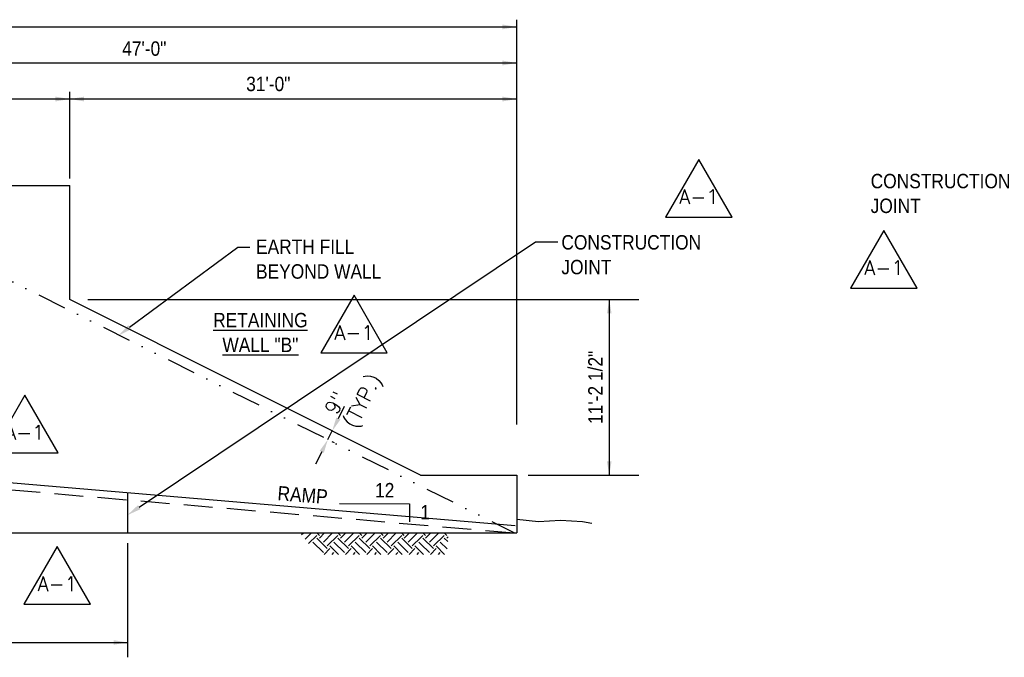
# Model space of a CAD drawing. Extents: x -512 to 3251, y 147 to 2877.
# Tile 23 of 33: x 1674 to 2493, y 2074 to 2605. Entities that reach past the tile are written whole.
import ezdxf
from ezdxf.enums import TextEntityAlignment as Align

# ---------------------------------------------------------------- set-up
doc = ezdxf.new("R2010")
doc.units = 0
doc.header["$LTSCALE"] = 96
doc.header["$MEASUREMENT"] = 0
doc.linetypes.add('DIVIDE2', pattern=[0.625, 0.25, -0.125, 0, -0.125, 0, -0.125])
doc.linetypes.add('HIDDEN', pattern=[0.375, 0.25, -0.125])
doc.layers.get('0').update_dxf_attribs({"color": 3, "linetype": 'CONTINUOUS'})
for name, color, linetype in [('101', 1, 'CONTINUOUS'), ('102', 2, 'CONTINUOUS'), ('104', 4, 'CONTINUOUS'), ('NOTE-ANNO', 1, 'CONTINUOUS'), ('NOTE-ANNT', 4, 'CONTINUOUS'), ('TEXT', 2, 'CONTINUOUS')]:
    doc.layers.add(name, color=color, linetype=linetype)
doc.styles.add('ANNTEXT', font='romans.shx')
doc.styles.get("Standard").update_dxf_attribs({"font": 'romans.shx'})
doc.styles.add('SX-FRAC', font='SX-FRAC.shx', dxfattribs={"width": 0.9, "height": 1.322835})

# ---------------------------------------------------------------- blocks, each defined once
blk = doc.blocks.new('*X22')
at = {"color": 0}
for p, q in [((265.17, 565.69), (267.34, 567.86)), ((276.21, 556.85), (267.37, 565.69)), ((279.53, 560.16), (271.83, 567.86)), ((282.84, 563.48), (278.46, 567.86)), ((282.84, 565.69), (285.02, 567.86)), ((286.69, 564.04), (285.05, 565.69)), ((297.21, 560.16), (289.51, 567.86)), ((300.52, 563.48), (296.13, 567.86)), ((300.52, 565.69), (302.7, 567.86)), ((311.57, 556.85), (302.73, 565.69)), ((314.88, 560.16), (307.18, 567.86)), ((318.2, 563.48), (313.81, 567.86)), ((318.2, 565.69), (320.37, 567.86)), ((329.25, 556.85), (320.41, 565.69)), ((332.56, 560.16), (324.86, 567.86)), ((335.88, 563.48), (331.49, 567.86)), ((335.88, 565.69), (338.05, 567.86)), ((346.92, 556.85), (338.09, 565.69)), ((350.24, 560.16), (342.54, 567.86)), ((353.55, 563.48), (349.17, 567.86)), ((353.55, 565.69), (355.73, 567.86)), ((364.6, 556.85), (355.76, 565.69)), ((367.92, 560.16), (360.22, 567.86)), ((371.23, 563.48), (366.85, 567.86)), ((371.23, 565.69), (373.41, 567.86)), ((380.23, 558.89), (373.44, 565.69)), ((383.16, 562.59), (377.89, 567.86)), ((386.09, 566.3), (384.52, 567.86)), ((265.17, 563.48), (264.08, 564.56)), ((264.44, 560.54), (267.37, 563.48)), ((264.97, 554.44), (270.69, 560.16)), ((276.21, 554.64), (285.05, 563.48)), ((279.53, 551.32), (286.69, 558.49)), ((293.89, 556.85), (286.69, 564.04)), ((286.69, 558.49), (288.37, 560.16)), ((293.89, 554.64), (302.73, 563.48)), ((297.21, 551.32), (306.04, 560.16)), ((311.57, 554.64), (320.41, 563.48)), ((314.88, 551.32), (323.72, 560.16)), ((329.25, 554.64), (338.09, 563.48)), ((332.56, 551.32), (341.4, 560.16)), ((346.92, 554.64), (355.76, 563.48)), ((350.24, 551.32), (359.08, 560.16)), ((364.6, 554.64), (373.44, 563.48)), ((367.92, 551.32), (376.76, 560.16)), ((267.02, 549.86), (274, 556.85)), ((272.15, 549.86), (270.69, 551.32)), ((278.78, 549.86), (274, 554.64)), ((284.7, 549.86), (286.69, 551.86)), ((286.69, 551.86), (291.68, 556.85)), ((289.83, 549.86), (288.37, 551.32)), ((296.46, 549.86), (291.68, 554.64)), ((302.37, 549.86), (309.36, 556.85)), ((307.51, 549.86), (306.04, 551.32)), ((314.13, 549.86), (309.36, 554.64)), ((320.05, 549.86), (327.04, 556.85)), ((325.18, 549.86), (323.72, 551.32)), ((331.81, 549.86), (327.04, 554.64)), ((337.73, 549.86), (344.71, 556.85)), ((342.86, 549.86), (341.4, 551.32)), ((349.49, 549.86), (344.71, 554.64)), ((355.41, 549.86), (362.39, 556.85)), ((360.54, 549.86), (359.08, 551.32)), ((367.17, 549.86), (362.39, 554.64))]:
    blk.add_line(p, q, dxfattribs=at)
blk = doc.blocks.new('ZA_REV')
blk.add_lwpolyline([(1.732, -1), (0, 2), (-1.732, -1)], close=True)
blk = doc.blocks.new('REVA1-SY')
at = {"layer": 'NOTE-ANNO'}
ref = blk.add_blockref('ZA_REV', (-0.79, -1.47), dxfattribs=dict(at, xscale=16, yscale=16, zscale=16))
ref.add_attrib('REVISION', 'A-1', dxfattribs={"layer": 'NOTE-ANNT', "color": 1, "height": 12, "style": 'ANNTEXT'}).set_placement((-0.79, -0.54), align=Align.MIDDLE)

msp = doc.modelspace()

# ---------------------------------------------------------------- linework, layer by layer
at = {"layer": '101'}
for p, q in [((-200.38, 2598.77), (2087.62, 2598.77)), ((2087.62, 2267.89), (2087.62, 2604.77)), ((2087.62, 2472.77), (2087.62, 2574.77)), ((-200.38, 2568.77), (2087.62, 2568.77)), ((1715.62, 2472.77), (1715.62, 2544.77)), ((1907.62, 2538.77), (1523.62, 2538.77)), ((2087.62, 2538.77), (1907.62, 2538.77)), ((1773.54, 2199.28), (2103.37, 2420.05)), ((2103.37, 2420.05), (2121.93, 2420.05)), ((1765.5, 2348.91), (1855.52, 2415.52)), ((1855.52, 2415.52), (1865.42, 2415.52)), ((1730.57, 2371.89), (2189.15, 2371.89)), ((1939.21, 2272.97), (1944.36, 2283.28)), ((1930.48, 2255.51), (1934.06, 2262.67)), ((1933.85, 2253.83), (1935.63, 2252.94)), ((1937.42, 2260.99), (1939.21, 2260.09)), ((1925.33, 2245.21), (1920.18, 2234.91)), ((2097.16, 2225.89), (2189.15, 2225.89)), ((1763.62, 2169.28), (1763.62, 2074.35))]:
    msp.add_line(p, q, dxfattribs=at)
at = {"layer": '101', "linetype": 'DIVIDE2'}
msp.add_line((1528.35, 2456.58), (2085.73, 2177.89), dxfattribs=at)
at = {"layer": '101', "color": 1}
for p, q in [((2164.65, 2371.89), (2164.65, 2225.89)), ((1523.62, 2086.72), (1763.62, 2086.72))]:
    msp.add_line(p, q, dxfattribs=at)
at = {"layer": '101'}
for points in [[(1940.23, 2202.17), (1998.42, 2202.04), (1998.42, 2187.04)], [(2087.62, 2189.39), (2105.83, 2187.2), (2124.05, 2188.5), (2142.26, 2187.2), (2150.07, 2185.9)]]:
    msp.add_lwpolyline(points, dxfattribs=at)
for points in [[(2075.62, 2596.77), (2075.62, 2600.77), (2087.62, 2598.77)], [(2075.62, 2566.77), (2075.62, 2570.77), (2087.62, 2568.77)], [(1703.62, 2536.77), (1703.62, 2540.77), (1715.62, 2538.77)], [(1727.62, 2536.77), (1727.62, 2540.77), (1715.62, 2538.77)], [(2075.62, 2536.77), (2075.62, 2540.77), (2087.62, 2538.77)], [(1766.69, 2347.3), (1764.31, 2350.52), (1755.86, 2341.77)], [(1937.49, 2273.83), (1940.93, 2272.11), (1934.06, 2262.67)], [(1923.61, 2246.07), (1927.05, 2244.35), (1930.48, 2255.51)], [(1774.65, 2197.61), (1772.43, 2200.94), (1763.57, 2192.6)]]:
    msp.add_solid(points, dxfattribs=at)
at = {"layer": '101', "color": 1}
for points in [[(2162.73, 2360.37), (2164.65, 2371.89), (2166.57, 2360.37)], [(2162.73, 2237.41), (2164.65, 2225.89), (2166.57, 2237.41)], [(1752.1, 2084.8), (1763.62, 2086.72), (1752.1, 2088.64)]]:
    msp.add_solid(points, dxfattribs=at)
at = {"layer": '102', "linetype": 'HIDDEN'}
msp.add_line((1523.62, 2225.89), (2085.73, 2177.89), dxfattribs=at)
at = {"layer": '104'}
for p, q in [((171.62, 2466.77), (1715.62, 2466.77)), ((1715.62, 2371.89), (1715.62, 2466.77)), ((2007.62, 2225.89), (1715.62, 2371.89)), ((1524.13, 2231.87), (2086.24, 2183.87)), ((2007.62, 2225.89), (2087.62, 2225.89)), ((2087.62, 2225.89), (2087.62, 2177.89)), ((1763.62, 2211.42), (1763.62, 2177.89)), ((-200.38, 2177.89), (2087.62, 2177.89))]:
    msp.add_line(p, q, dxfattribs=at)

# ---------------------------------------------------------------- block references
at = {"layer": '101', "xscale": -1}
msp.add_blockref('*X22', (2294.61, 1610.1), dxfattribs=at)
at = {"layer": 'NOTE-ANNO'}
for p in [(2240, 2458), (2394, 2399), (1953, 2345), (1679, 2262), (1706, 2136)]:
    msp.add_blockref('REVA1-SY', p, dxfattribs=at)

# ---------------------------------------------------------------- texts
at = {"layer": 'TEXT', "style": 'SX-FRAC', "width": 0.9}
for s, p in [('47\'-0"', (1759.26, 2574.75)), ('31\'-0"', (1862.47, 2545.34)), ('CONSTRUCTION', (2382.2, 2464.52)), ('JOINT', (2382.2, 2443.95)), ('CONSTRUCTION', (2124.79, 2413.56)), ('EARTH FILL', (1870.65, 2409.89)), ('BEYOND WALL', (1870.65, 2389.32)), ('JOINT', (2124.79, 2392.99)), ('12', (1969.71, 2207.35)), ('1', (2007.42, 2189.04))]:
    msp.add_text(s, height=12, dxfattribs=at).set_placement(p)
for s, p in [('%%uRETAINING', (1874.29, 2354.84)), ('%%uWALL "B"', (1874.29, 2334.27))]:
    msp.add_text(s, height=12, dxfattribs=at).set_placement(p, align=Align.MIDDLE)
msp.add_text('11\'-2 1/2"', height=12, rotation=90, dxfattribs=at).set_placement((2152.88, 2298.89), align=Align.MIDDLE)
msp.add_text('RAMP', height=12, rotation=355.63073, dxfattribs=at).set_placement((1888.21, 2204.98))
at = {"layer": 'TEXT', "char_height": 12, "attachment_point": 5}
for s, insert, rotation in [('(TYP.)', (1960.76, 2287.01), 63), ('9"', (1936.71, 2286.07), 63.435)]:
    msp.add_mtext(s, dxfattribs=dict(at, insert=insert, rotation=rotation))

doc.saveas('drawing.dxf')
